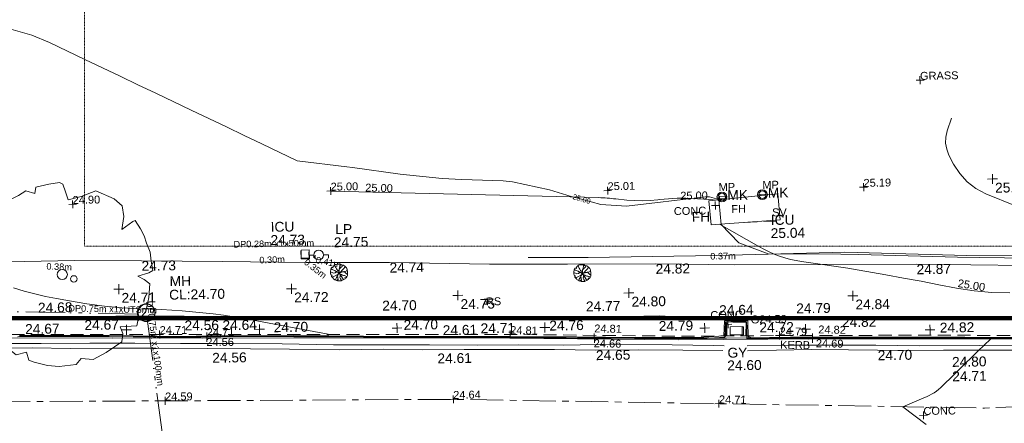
# Model space of a CAD drawing. Header units: millimetres. Extents: x -287732 to 520720, y -88450 to 287754.
# Tile 88 of 256: x -63434 to -25973, y -35004 to -19639. Entities that reach past the tile are written whole.
import ezdxf

# ---------------------------------------------------------------- set-up
doc = ezdxf.new("R2010")
doc.units = ezdxf.units.MM
for name, pattern in [('Dash 1_5mm', [3, 1.5, -1.5]), ('IMPORT-CENTER _6_', [2000, 1250, -250, 250, -250]), ('IMPORT-DASHED _2_', [750, 500, -250]), ('IMPORT-UG_EIR_QLB2 _2_', [2750, 1500, -300, 0, -300, 150, -300, 0, -200]), ('IMPORT-UG_ELEC_LV_QLB2 _2_', [2700, 1500, -300, 0, -250, 150, -300, 0, -200]), ('IMPORT-UG_ELEC_STREET LIGHTING_QLB2 _2_', [2700, 1500, -300, 0, -250, 150, -300, 0, -200])]:
    doc.linetypes.add(name, pattern=pattern)
for name, color, linetype, lineweight, true_color in [('00_TOPO_CONCRETE', 9, 'Continuous', 9, 0x808080), ('00_TOPO_FIREHYDRANT', 5, 'Continuous', 9, 0x0000ff), ('00_TOPO_FOOTPATH', 7, 'Continuous', 9, 0xa50000), ('00_TOPO_FURN_LAMP_POST', 7, 'Continuous', 9, 0x666666), ('00_TOPO_FURN_MARKER_POST', 7, 'Continuous', 9, 0x666666), ('00_TOPO_KERB_BOTTOM', 1, 'Continuous', 9, 0xff0000), ('00_TOPO_KERB_TOP', 7, 'Continuous', 9, 0xa500a5), ('00_TOPO_LEVEL_SPOT', 7, 'Continuous', 9, 0x666666), ('00_TOPO_ROAD_MARKING_YELLOW_CONTINUOUS', 40, 'Continuous', 9, 0xffbf00), ('00_TOPO_SERV_GULLY', 7, 'Continuous', 9, 0x5252a5), ('00_TOPO_SERV_IC', 5, 'Continuous', 9, 0x0000ff), ('00_TOPO_SERV_MH', 7, 'Continuous', 9, 0x666666), ('00_UAV_FORM_LINES', 7, 'Continuous', 9, 0x666666), ('01_DTM_CONTOUR_MJR', 7, 'Continuous', 9, 0x7f3f00), ('01_DTM_CONTOUR_MJR_LABELS', 7, 'Continuous', 9, 0x7f3f00), ('12333-PUM-2D-U-0001-C01 - Rev2_REVIT IMPORT_dwg', 7, 'Continuous', 9, 0x767676), ('A_RHA_Line', 7, 'Continuous', 9, 0x00a600), ('CONTOURS_INDEX', 4, 'Continuous', 9, 0x00ffff), ('CONTOURS_INDEX_LVL', 4, 'Continuous', 9, 0x00ffff), ('CONTOURS_MINOR', 7, 'Continuous', 9, 0x00a5a5), ('FIRE_HYDRANT_TXT', 5, 'Continuous', 9, 0x0000ff), ('GULLY', 7, 'Continuous', 9, 0x7fbfff), ('GULLY_LVL', 7, 'Continuous', 9, 0x7fbfff), ('KERB_BOTTOM', 7, 'Continuous', 9, 0x0000a5), ('KERB_BOTTOM_LVL', 7, 'Continuous', 9, 0x0000a5), ('KERB_BOTTOM_TXT', 7, 'Continuous', 9, 0x0000a5), ('KERB_TOP', 2, 'Continuous', 9, 0xffff00), ('KERB_TOP_LVL', 2, 'Continuous', 9, 0xffff00), ('PUM-EIRCOMM-MH', 6, 'Continuous', 9, 0xff00ff), ('PUM-EIRCOMM-NOTES', 6, 'Continuous', 9, 0xff00ff), ('PUM-EIRCOMM-QLB2', 6, 'IMPORT-UG_EIR_QLB2 _2_', 9, 0xff00ff), ('PUM-ELECTRIC-LV-QLB2', 1, 'IMPORT-UG_ELEC_LV_QLB2 _2_', 9, 0xff0000), ('PUM-ELECTRIC-MH', 1, 'Continuous', 9, 0xff0000), ('ROAD_CROWNLINE', 7, 'IMPORT-CENTER _6_', 9, 0xa500a5), ('ROAD_CROWNLINE_LVL', 7, 'Continuous', 9, 0xa500a5), ('ROADSIGN', 7, 'Continuous', 9, 0x00a5a5), ('ROADSIGN_TXT', 7, 'Continuous', 9, 0x00a5a5), ('SAPLING', 120, 'Continuous', 9, 0x00ffbf), ('SLUICEVALVE_TXT', 5, 'Continuous', 9, 0x0000ff), ('SPOT_HEIGHTS_LVL', 7, 'Continuous', 9, 0x00a500), ('TREE', 7, 'Continuous', 9, 0x00a500)]:
    doc.layers.add(name, color=color, linetype=linetype, lineweight=lineweight, true_color=true_color)
for name, color, linetype, lineweight in [('CHANGE_OF_SURFACE', 7, 'IMPORT-DASHED _2_', 9), ('CHANGE_OF_SURFACE_LVL', 7, 'Continuous', 9), ('GEN-TEXT', 7, 'Continuous', 9), ('MARKER_POSTS', 7, 'Continuous', 9), ('MARKER_POSTS_TXT', 7, 'Continuous', 9), ('Text', 7, 'Continuous', 9), ('TEXT_TXT', 7, 'Continuous', 9)]:
    doc.layers.add(name, color=color, linetype=linetype, lineweight=lineweight)
doc.styles.add('Arial_1', font='arial.ttf', dxfattribs={"height": 250})
doc.styles.add('Arial_3', font='arial.ttf', dxfattribs={"height": 300})
doc.styles.add('Swis721 Lt BT_1', font='swissl.ttf', dxfattribs={"height": 200})
doc.styles.add('Swis721 Lt BT_2', font='swissl.ttf', dxfattribs={"height": 375})

# ---------------------------------------------------------------- blocks, each defined once
blk = doc.blocks.new('12333-PUM-2D-U-0001-C01 - Rev2_REVIT IMPORT_dwg_MSL_MarkerPost_SYM-2077183-Site Location Plan Proposed')
at = {"layer": '00_TOPO_FURN_MARKER_POST', "color": 254, "true_color": 0xcccccc}
for radius in [500, 375]:
    blk.add_circle((0, 0), radius, dxfattribs=at)
blk = doc.blocks.new('12333-PUM-2D-U-0001-C01 - Rev2_REVIT IMPORT_dwg_MSL_Lamp_Post_SYM-2077199-Site Location Plan Proposed')
at = {"layer": '00_TOPO_FURN_LAMP_POST', "color": 254, "true_color": 0xcccccc, "flags": 128}
for points in [[(-500, 0), (-1000, 0), (-1000, 317)], [(500, 0), (1000, 0), (1000, -317)]]:
    blk.add_lwpolyline(points, dxfattribs=at)
at = {"layer": '00_TOPO_FURN_LAMP_POST', "color": 254, "true_color": 0xcccccc}
blk.add_circle((0, 0), 500, dxfattribs=at)
blk = doc.blocks.new('12333-PUM-2D-U-0001-C01 - Rev2_REVIT IMPORT_dwg_MM-2077200-Site Location Plan Proposed')
at = {"layer": '00_TOPO_LEVEL_SPOT', "color": 254, "true_color": 0xcccccc, "flags": 128}
for points in [[(0, -500), (0, 0), (-500, 0)], [(500, 0), (0, 0), (0, 500)]]:
    blk.add_lwpolyline(points, dxfattribs=at)
blk = doc.blocks.new('12333-PUM-2D-U-0001-C01 - Rev2_REVIT IMPORT_dwg_MGS62954_T2_Galway_ITM_3d_Rev1-2077680-Site Location Plan Proposed')
at = {"layer": '00_TOPO_CONCRETE', "color": 254, "true_color": 0xcccccc}
for p, q in [((533864287, 725529537), (533866916, 725529766)), ((533864287, 725529537), (533864363, 725528623)), ((533866916, 725529766), (533866992, 725528775)), ((533864363, 725528623), (533866992, 725528775))]:
    blk.add_line(p, q, dxfattribs=at)
at = {"layer": '00_TOPO_FOOTPATH', "color": 254, "true_color": 0xcccccc, "flags": 128}
for points in [[(533882144, 725540214), (533882068, 725536033), (533882085, 725534045), (533881970, 725532760), (533881824, 725531866), (533881548, 725530338), (533881188, 725528578), (533880815, 725527690), (533880533, 725526867), (533878781, 725526887), (533876278, 725526864), (533872144, 725526987), (533868487, 725527047), (533865228, 725527091), (533862218, 725527175), (533858871, 725527226), (533855900, 725527281), (533852097, 725527400), (533848933, 725527461), (533845763, 725527553), (533842664, 725527632), (533840115, 725527692), (533837580, 725527683)], [(533876991, 725524868), (533873914, 725524879), (533871361, 725524960), (533869269, 725525023), (533866687, 725525042), (533864160, 725525058), (533862323, 725525192), (533859398, 725525181), (533856847, 725525271), (533853403, 725525290), (533851576, 725525328), (533849413, 725525395), (533846783, 725525443), (533844249, 725525498), (533841649, 725525551), (533838727, 725525556), (533834713, 725525604)]]:
    blk.add_lwpolyline(points, dxfattribs=at)
at = {"layer": '00_TOPO_KERB_BOTTOM', "color": 254, "true_color": 0xcccccc, "flags": 128}
blk.add_lwpolyline([(533837973, 725524832), (533841392, 725524769), (533844123, 725524688), (533846377, 725524688), (533848414, 725524641), (533851058, 725524575), (533853712, 725524520), (533855520, 725524482), (533857048, 725524444), (533859160, 725524408), (533861364, 725524346), (533864011, 725524305), (533864808, 725524343), (533864842, 725524920), (533865646, 725524910), (533865645, 725524261), (533867298, 725524256), (533869763, 725524210), (533872333, 725524161), (533873931, 725524133), (533877708, 725524061)], dxfattribs=at)
at = {"layer": '00_TOPO_KERB_TOP', "color": 254, "true_color": 0xcccccc, "flags": 128}
blk.add_lwpolyline([(533837974, 725524878), (533841393, 725524815), (533844123, 725524733), (533846377, 725524733), (533848415, 725524687), (533851059, 725524621), (533853713, 725524566), (533855521, 725524528), (533857049, 725524490), (533859162, 725524453), (533861364, 725524389), (533864010, 725524351), (533864765, 725524387), (533864799, 725524966), (533865691, 725524955), (533865691, 725524306), (533867299, 725524301), (533869763, 725524255), (533872334, 725524207), (533873931, 725524178), (533877709, 725524086)], dxfattribs=at)
at = {"layer": '00_TOPO_ROAD_MARKING_YELLOW_CONTINUOUS', "color": 254, "true_color": 0xcccccc, "flags": 128}
for points in [[(533892450, 725529110), (533892000, 725528320), (533891660, 725527840), (533891160, 725527190), (533890670, 725526620), (533890190, 725526090), (533889750, 725525720), (533889000, 725525130), (533888360, 725524760), (533887570, 725524400), (533886540, 725524070), (533885630, 725523850), (533884770, 725523690), (533883500, 725523660), (533881970, 725523700), (533880700, 725523730), (533878790, 725523770), (533876770, 725523800), (533874500, 725523850), (533872220, 725523880), (533870550, 725523940), (533869160, 725523960), (533867340, 725523990), (533865650, 725524000)], [(533865660, 725523800), (533866760, 725523810), (533868100, 725523810), (533869500, 725523780), (533870610, 725523740), (533871560, 725523720), (533873120, 725523700), (533874600, 725523680), (533876310, 725523640)], [(533837010, 725524410), (533838450, 725524400), (533839910, 725524350), (533841530, 725524330), (533843150, 725524300), (533845110, 725524250), (533846760, 725524210), (533848240, 725524170), (533850130, 725524120), (533851830, 725524110), (533853290, 725524060), (533854880, 725524040), (533856620, 725524010), (533858320, 725523980), (533859890, 725523930), (533861520, 725523910), (533863200, 725523880), (533864720, 725523840)], [(533837000, 725524590), (533838790, 725524550), (533840640, 725524530), (533842360, 725524500), (533844100, 725524460), (533846110, 725524430), (533847960, 725524380), (533849920, 725524310), (533851490, 725524280), (533853560, 725524250), (533855380, 725524200), (533856970, 725524180), (533858650, 725524150), (533860600, 725524150), (533862800, 725524090), (533864370, 725524030), (533864770, 725524010)]]:
    blk.add_lwpolyline(points, dxfattribs=at)
at = {"layer": '00_TOPO_SERV_GULLY', "color": 254, "true_color": 0xcccccc}
for p, q in [((533865011, 725524432), (533865011, 725524736)), ((533865468, 725524736), (533865011, 725524736)), ((533865468, 725524432), (533865468, 725524736)), ((533865011, 725524432), (533865468, 725524432))]:
    blk.add_line(p, q, dxfattribs=at)
at = {"layer": '00_TOPO_SERV_IC', "color": 254, "true_color": 0xcccccc}
for p, q in [((533848742, 725527632), (533848742, 725527937)), ((533848742, 725527937), (533849047, 725527937)), ((533849047, 725527937), (533849047, 725527632)), ((533848742, 725527632), (533849047, 725527632))]:
    blk.add_line(p, q, dxfattribs=at)
at = {"layer": '00_TOPO_SERV_MH', "color": 254, "true_color": 0xcccccc}
blk.add_ellipse((533842821, 725525660), major_axis=(-280, 157), ratio=0.999788, dxfattribs=at)
at = {"layer": '00_UAV_FORM_LINES', "color": 254, "true_color": 0xcccccc, "flags": 128}
blk.add_lwpolyline([(533881342, 725536432), (533881209, 725533869), (533880982, 725531808), (533880824, 725530645), (533880704, 725530140), (533880358, 725529112), (533880254, 725528794), (533880091, 725528507), (533879881, 725528353), (533879481, 725528310), (533879165, 725528240), (533879023, 725528117), (533878957, 725527975), (533878898, 725527762), (533878802, 725527506), (533878660, 725527327), (533878378, 725527221), (533877930, 725527232), (533874072, 725527288), (533869429, 725527501), (533864557, 725527459), (533859659, 725527468), (533857375, 725527502)], dxfattribs=at)
at = {"layer": '01_DTM_CONTOUR_MJR', "color": 254, "true_color": 0xcccccc, "flags": 128}
blk.add_lwpolyline([(533877417, 725527115), (533874528, 725527201), (533873714, 725527235), (533869952, 725527402), (533869268, 725527422), (533866510, 725527480), (533865399, 725527921), (533864740, 725528630), (533864682, 725529442), (533864670, 725529580), (533864314, 725529697), (533864165, 725529696), (533861148, 725529396), (533860172, 725529473), (533859449, 725529686), (533859051, 725529803), (533858229, 725530066), (533856830, 725530396), (533856483, 725530433), (533854904, 725530515), (533854154, 725530574), (533852569, 725530759), (533850759, 725531043), (533850535, 725531080), (533848650, 725531340), (533847317, 725532007), (533846650, 725532340), (533845983, 725532673), (533844650, 725533340), (533843317, 725534007), (533842650, 725534340), (533841983, 725534673), (533840650, 725535340), (533839317, 725536007), (533838650, 725536296), (533837850, 725536540)], dxfattribs=at)
at = {"xscale": 0.375, "yscale": 0.375, "zscale": 0.375}
for name, p in [('12333-PUM-2D-U-0001-C01 - Rev2_REVIT IMPORT_dwg_MM-2077200-Site Location Plan Proposed', (533875090, 725530184)), ('12333-PUM-2D-U-0001-C01 - Rev2_REVIT IMPORT_dwg_MSL_MarkerPost_SYM-2077183-Site Location Plan Proposed', (533864788, 725529678)), ('12333-PUM-2D-U-0001-C01 - Rev2_REVIT IMPORT_dwg_MSL_MarkerPost_SYM-2077183-Site Location Plan Proposed', (533866330, 725529740)), ('12333-PUM-2D-U-0001-C01 - Rev2_REVIT IMPORT_dwg_MSL_Lamp_Post_SYM-2077199-Site Location Plan Proposed', (533849408, 725527736)), ('12333-PUM-2D-U-0001-C01 - Rev2_REVIT IMPORT_dwg_MM-2077200-Site Location Plan Proposed', (533841786, 725526570)), ('12333-PUM-2D-U-0001-C01 - Rev2_REVIT IMPORT_dwg_MM-2077200-Site Location Plan Proposed', (533848353, 725526471)), ('12333-PUM-2D-U-0001-C01 - Rev2_REVIT IMPORT_dwg_MM-2077200-Site Location Plan Proposed', (533854678, 725526108)), ('12333-PUM-2D-U-0001-C01 - Rev2_REVIT IMPORT_dwg_MM-2077200-Site Location Plan Proposed', (533861182, 725526088)), ('12333-PUM-2D-U-0001-C01 - Rev2_REVIT IMPORT_dwg_MM-2077200-Site Location Plan Proposed', (533869700, 725525831)), ('12333-PUM-2D-U-0001-C01 - Rev2_REVIT IMPORT_dwg_MM-2077200-Site Location Plan Proposed', (533842050, 725525018)), ('12333-PUM-2D-U-0001-C01 - Rev2_REVIT IMPORT_dwg_MM-2077200-Site Location Plan Proposed', (533847108, 725524950)), ('12333-PUM-2D-U-0001-C01 - Rev2_REVIT IMPORT_dwg_MM-2077200-Site Location Plan Proposed', (533852343, 725524906)), ('12333-PUM-2D-U-0001-C01 - Rev2_REVIT IMPORT_dwg_MM-2077200-Site Location Plan Proposed', (533857962, 725524830)), ('12333-PUM-2D-U-0001-C01 - Rev2_REVIT IMPORT_dwg_MM-2077200-Site Location Plan Proposed', (533864046, 725524703)), ('12333-PUM-2D-U-0001-C01 - Rev2_REVIT IMPORT_dwg_MM-2077200-Site Location Plan Proposed', (533867881, 725524590)), ('12333-PUM-2D-U-0001-C01 - Rev2_REVIT IMPORT_dwg_MM-2077200-Site Location Plan Proposed', (533872616, 725524484))]:
    blk.add_blockref(name, p, dxfattribs=at)
at = {"layer": '00_TOPO_FIREHYDRANT', "color": 251, "true_color": 0x666666, "insert": (533863626, 725529129), "char_height": 375, "width": 797.81, "attachment_point": 1, "line_spacing_factor": 1.005062, "style": 'Swis721 Lt BT_2'}
blk.add_mtext('FH', dxfattribs=at)
at = {"layer": '00_TOPO_FOOTPATH', "color": 251, "true_color": 0x666666, "char_height": 375, "width": 1495.9, "attachment_point": 1, "line_spacing_factor": 1.005062, "style": 'Swis721 Lt BT_2'}
for s, insert in [('24.73', (533842664, 725527628)), ('24.74', (533852097, 725527395)), ('24.82', (533862218, 725527171)), ('24.87', (533872144, 725526982)), ('24.68', (533838697, 725526105)), ('24.70', (533851795, 725525954)), ('24.77', (533859541, 725525789)), ('24.82', (533869269, 725525018))]:
    blk.add_mtext(s, dxfattribs=dict(at, insert=insert))
at = {"layer": '00_TOPO_FURN_LAMP_POST', "char_height": 375, "attachment_point": 1, "line_spacing_factor": 1.005062, "style": 'Swis721 Lt BT_2'}
for s, insert, width in [('LP', (533850059, 725528895), 707.59), ('24.75', (533849997, 725528398), 1495.9)]:
    blk.add_mtext(s, dxfattribs=dict(at, insert=insert, width=width))
at = {"layer": '00_TOPO_FURN_MARKER_POST', "char_height": 375, "width": 907.04, "attachment_point": 1, "line_spacing_factor": 1.005062, "style": 'Swis721 Lt BT_2'}
for insert in [(533864995, 725529932), (533866537, 725529993)]:
    blk.add_mtext('MK', dxfattribs=dict(at, insert=insert))
at = {"layer": '00_TOPO_KERB_BOTTOM', "color": 251, "true_color": 0x666666, "char_height": 375, "width": 1495.9, "attachment_point": 1, "line_spacing_factor": 1.005062, "style": 'Swis721 Lt BT_2'}
for s, insert in [('24.56', (533844259, 725525330)), ('24.64', (533864606, 725525558)), ('24.61', (533854078, 725524979)), ('24.71', (533873431, 725522885))]:
    blk.add_mtext(s, dxfattribs=dict(at, insert=insert))
at = {"layer": '00_TOPO_KERB_TOP', "color": 251, "true_color": 0x666666, "char_height": 375, "width": 1495.9, "attachment_point": 1, "line_spacing_factor": 1.005062, "style": 'Swis721 Lt BT_2'}
for s, insert in [('24.64', (533845703, 725525314)), ('24.71', (533855521, 725525026)), ('24.72', (533866127, 725524873)), ('24.80', (533873432, 725523434))]:
    blk.add_mtext(s, dxfattribs=dict(at, insert=insert))
at = {"layer": '00_TOPO_LEVEL_SPOT', "char_height": 375, "width": 1495.9, "attachment_point": 1, "line_spacing_factor": 1.005062, "style": 'Swis721 Lt BT_2'}
for s, insert in [('25.13', (533875185, 725530036)), ('24.71', (533841881, 725526423)), ('24.72', (533848448, 725526324)), ('24.75', (533854773, 725525960)), ('24.80', (533861278, 725525940)), ('24.84', (533869795, 725525683)), ('24.67', (533838194, 725525300)), ('24.67', (533840453, 725525413)), ('24.79', (533867540, 725525573)), ('24.70', (533847650, 725525203)), ('24.70', (533852593, 725525207)), ('24.76', (533858137, 725525083)), ('24.79', (533862299, 725524997)), ('24.82', (533872989, 725524747))]:
    blk.add_mtext(s, dxfattribs=dict(at, insert=insert))
at = {"layer": '00_TOPO_ROAD_MARKING_YELLOW_CONTINUOUS', "color": 251, "true_color": 0x666666, "char_height": 375, "width": 1495.9, "attachment_point": 1, "line_spacing_factor": 1.005062, "style": 'Swis721 Lt BT_2'}
for s, insert in [('24.56', (533845292, 725524081)), ('24.61', (533853858, 725523908)), ('24.65', (533859890, 725523925)), ('24.70', (533870610, 725523735))]:
    blk.add_mtext(s, dxfattribs=dict(at, insert=insert))
at = {"layer": '00_TOPO_SERV_GULLY', "color": 251, "true_color": 0x666666, "char_height": 375, "attachment_point": 1, "line_spacing_factor": 1.005062, "style": 'Swis721 Lt BT_2'}
for s, insert, width in [('GY', (533864896, 725523932), 821.56), ('24.60', (533864878, 725523449), 1495.9)]:
    blk.add_mtext(s, dxfattribs=dict(at, insert=insert, width=width))
at = {"layer": '00_TOPO_SERV_IC', "color": 251, "true_color": 0x666666, "char_height": 375, "attachment_point": 1, "line_spacing_factor": 1.005062, "style": 'Swis721 Lt BT_2'}
for s, insert, width in [('ICU', (533847601, 725529026), 1021.01), ('ICU', (533866632, 725528955), 1021.01), ('24.73', (533847587, 725528525), 1495.9), ('25.04', (533866619, 725528454), 1495.9)]:
    blk.add_mtext(s, dxfattribs=dict(at, insert=insert, width=width))
at = {"layer": '00_TOPO_SERV_MH', "char_height": 375, "attachment_point": 1, "line_spacing_factor": 1.005062, "style": 'Swis721 Lt BT_2'}
for s, insert, width in [('MH', (533843722, 725527026), 949.78), ('CL:24.70', (533843695, 725526512), 2440.93)]:
    blk.add_mtext(s, dxfattribs=dict(at, insert=insert, width=width))
at = {"layer": '01_DTM_CONTOUR_MJR_LABELS', "color": 251, "true_color": 0x666666, "insert": (533859482, 725529792), "char_height": 200, "width": 797.8, "attachment_point": 2, "rotation": 342.8387, "line_spacing_factor": 1.005062, "style": 'Swis721 Lt BT_1'}
blk.add_mtext('25.00', dxfattribs=at)
blk = doc.blocks.new('12333-PUM-2D-U-0001-C01 - Rev2_REVIT IMPORT_dwg_CIRCL-2077787-Site Location Plan Proposed')
at = {"layer": 'ROADSIGN', "color": 254, "true_color": 0xaae1e1, "flags": 128}
blk.add_lwpolyline([(475, -154), (500, 0), (475, 154), (404, 293), (293, 404), (154, 475), (0, 500), (-154, 475), (-293, 404), (-404, 293), (-475, 154), (-500, 0), (-475, -154), (-404, -293), (-293, -404), (-154, -475), (0, -500), (154, -475), (293, -404), (404, -293)], close=True, dxfattribs=at)
blk = doc.blocks.new('12333-PUM-2D-U-0001-C01 - Rev2_REVIT IMPORT_dwg_SAPLING-2077789-Site Location Plan Proposed')
at = {"layer": 'SAPLING', "color": 254, "true_color": 0xeaeaea, "flags": 128}
blk.add_lwpolyline([(-224, 233), (-205, 245), (-187, 266), (-161, 288), (-141, 304), (-126, 305), (-98, 315), (-57, 319), (-20, 318), (6, 319), (42, 315), (83, 313), (82, 297), (82, 276), (101, 288), (116, 295), (174, 283), (242, 230), (278, 193), (290, 174), (304, 144), (310, 119), (318, 96), (308, 85), (285, 71), (314, 66), (319, 51), (320, 34), (321, -19), (321, -44), (322, -58), (318, -87), (317, -88), (315, -116), (305, -145), (293, -164), (270, -199), (257, -205), (243, -206), (226, -198), (219, -196), (224, -237), (178, -270), (130, -296), (93, -307), (71, -313), (19, -319), (-18, -318), (-32, -316), (-49, -307), (-60, -296), (-61, -287), (-54, -269), (-62, -259), (-66, -259), (-71, -273), (-84, -295), (-95, -300), (-161, -268), (-214, -235), (-227, -214), (-256, -185), (-273, -169), (-281, -158), (-286, -141), (-285, -125), (-277, -110), (-266, -95), (-296, -94), (-309, -68), (-317, -55), (-325, -36), (-325, 12), (-322, 19), (-323, 24), (-325, 45), (-320, 73), (-315, 104), (-309, 132), (-295, 172), (-280, 191), (-269, 200), (-267, 201), (-257, 200), (-232, 187), (-228, 185), (-224, 190), (-226, 205)], close=True, dxfattribs=at)
for points in [[(-324, 31), (-309, 22), (-261, 7), (-206, -19), (-150, -8), (-102, 21), (-73, 29), (-35, 8), (-17, 5), (13, 1), (37, 5), (73, 23)], [(93, -307), (57, -237), (34, -187), (35, -146), (43, -115), (41, -75), (33, -48), (18, -30), (-6, -6), (-29, 5), (-61, 27), (-94, 41), (-128, 58), (-164, 77), (-228, 106), (-260, 124), (-302, 152)], [(-166, 284), (-141, 239), (-116, 194), (-94, 150), (-73, 104), (-34, 76), (-8, 68), (0, 54), (-1, 32), (-6, 5), (-10, -21), (-26, -46), (-46, -79), (-64, -125), (-67, -149), (-53, -170), (-50, -208), (-39, -250), (-40, -281), (-47, -299), (-49, -307)], [(-141, 64), (-110, 49), (-101, 44), (-87, 37), (-62, 29), (-46, 19), (-36, 10), (-22, 6), (-1, 4), (-3, -1), (-3, -9), (-19, 1), (-29, 5), (-44, 14), (-64, 26), (-74, 31), (-78, 29), (-97, 23), (-116, 15), (-124, 6), (-137, 0), (-152, -9), (-156, -9)], [(-145, 67), (-125, 56), (-92, 40), (-55, 25), (-29, 8)], [(-141, -278), (-119, -231), (-99, -191), (-77, -151), (-54, -108), (-30, -56), (-16, -32), (-3, -10), (-5, 32), (-2, 70), (4, 113), (16, 154), (31, 203), (43, 259), (53, 291), (57, 315)], [(-75, 109), (-57, 95), (-38, 82), (-16, 72), (-3, 63), (-1, 43), (-2, 29), (1, 17), (-3, 3), (3, -8), (14, -23), (23, -42), (33, -54), (45, -78), (54, -95), (67, -114), (89, -147)], [(-65, -125), (-58, -111), (-50, -101), (-44, -90), (-36, -73), (-29, -56), (-17, -38), (-6, -22), (-2, -12), (1, 0)], [(9, 131), (5, 117), (8, 105), (3, 84), (1, 71), (-1, 54), (-3, 38), (5, 26), (5, 14), (6, 6), (8, 1)], [(311, 66), (223, 37), (175, 28), (119, 21), (87, 15), (30, 6), (0, 0), (11, -30), (36, -58), (58, -71), (94, -79), (133, -97), (167, -110), (201, -119), (232, -127), (261, -136), (302, -150)], [(32, -147), (40, -130), (43, -115), (40, -101), (43, -82), (38, -68), (27, -46), (12, -30), (8, -17), (0, -8), (1, 1), (0, 12), (1, 24)], [(141, 291), (122, 230), (88, 200), (45, 165), (9, 128), (6, 108), (1, 69), (4, 19), (9, -1), (27, -1), (63, 17), (86, 42), (110, 77), (150, 118), (180, 152), (219, 199), (245, 226)], [(5, -3), (28, 1), (56, 6), (80, 12), (108, 23), (130, 23)], [(6, -1), (29, 1), (45, 5), (52, 8), (63, 11), (84, 13), (106, 18), (129, 23), (147, 27), (164, 26), (189, 31), (196, 32)], [(319, -80), (278, -48), (237, -5), (206, 27), (200, 32)], [(-259, -182), (-236, -158), (-200, -145), (-150, -124), (-53, -79), (-25, -43), (-3, -16)], [(-82, -91), (-63, -85), (-52, -80), (-43, -67), (-34, -57), (-26, -45), (-15, -30), (-8, -23), (-8, -11), (-6, -3)], [(-81, -91), (-66, -84), (-55, -82), (-47, -73), (-34, -56), (-18, -29), (-4, -16)], [(-64, -121), (-51, -97), (-40, -75), (-29, -49), (-16, -29), (-4, -16)], [(104, -84), (86, -77), (66, -73), (50, -66), (36, -58), (29, -45), (23, -36), (18, -27), (11, -15), (1, -5)], [(169, -277), (133, -215), (93, -154), (54, -99), (30, -51), (5, -18)], [(87, -77), (69, -73), (50, -69), (36, -55)], [(84, -143), (70, -119), (59, -104), (44, -80), (38, -69)]]:
    blk.add_lwpolyline(points, dxfattribs=at)
blk = doc.blocks.new('12333-PUM-2D-U-0001-C01 - Rev2_REVIT IMPORT_dwg_SPOT-2077713-Site Location Plan Proposed')
at = {"layer": 'Text', "color": 253, "true_color": 0xaaaaaa}
for p, q in [((-500, 0), (500, 0)), ((0, 500), (0, -500))]:
    blk.add_line(p, q, dxfattribs=at)
blk = doc.blocks.new('12333-PUM-2D-U-0001-C01 - Rev2_REVIT IMPORT_dwg_TREE_1-V235-Site Location Plan Proposed')
at = {"layer": 'TREE', "color": 9, "true_color": 0xaae1aa, "flags": 128}
blk.add_lwpolyline([(-230.614, 433.535), (-189.325, 457.704), (-140.987, 443.605), (-135.952, 477.845), (-64.451, 491.944), (-6.042, 500), (11.078, 490.937), (25.176, 449.648), (38.268, 405.337), (110.775, 421.45), (190.332, 451.662), (289.023, 406.344), (331.319, 368.077), (339.376, 308.661), (327.291, 238.167), (388.721, 281.47), (400.806, 286.506), (430.01, 240.181), (449.144, 202.92), (461.229, 162.638), (479.355, 113.293), (484.391, 64.955), (492.447, 13.595), (471.299, 1.511), (409.869, -15.609), (445.116, -35.75), (475.327, -59.919), (468.278, -133.434), (451.158, -208.963), (406.848, -258.308), (399.799, -285.498), (310.171, -289.527), (323.263, -326.788), (317.221, -371.098), (230.614, -428.499), (160.121, -465.76), (94.663, -457.704), (66.465, -489.93), (-26.183, -500), (-89.627, -492.951), (-161.128, -473.817), (-190.332, -462.739), (-201.41, -419.436), (-257.805, -431.521), (-283.988, -412.387), (-302.115, -380.161), (-341.39, -379.154), (-334.34, -351.964), (-313.192, -310.675), (-309.164, -272.407), (-372.608, -321.752), (-404.834, -293.555), (-426.989, -242.195), (-438.066, -201.913), (-469.285, -141.49), (-472.306, -97.18), (-485.398, -69.99), (-440.081, -26.687), (-424.975, -2.518), (-466.264, 28.701), (-492.447, 37.764), (-482.377, 93.152), (-472.306, 165.66), (-463.243, 201.913), (-416.918, 201.913), (-403.827, 220.04), (-353.474, 211.984), (-319.235, 235.146), (-289.023, 273.414), (-320.242, 304.632), (-365.559, 314.703), (-339.376, 361.027), (-277.946, 411.38)], close=True, dxfattribs=at)
blk = doc.blocks.new('12333-PUM-2D-U-0001-C01 - Rev2_REVIT IMPORT_dwg_SPOT-2077769-Site Location Plan Proposed')
at = {"layer": 'CHANGE_OF_SURFACE_LVL', "color": 253, "true_color": 0xaaaaaa}
for p, q in [((-500, 0), (500, 0)), ((0, 500), (0, -500))]:
    blk.add_line(p, q, dxfattribs=at)
blk = doc.blocks.new('12333-PUM-2D-U-0001-C01 - Rev2_REVIT IMPORT_dwg_SPOT-V272-Site Location Plan Proposed')
at = {"layer": 'KERB_BOTTOM_LVL', "color": 9, "true_color": 0xaaaae1}
for p, q in [((-500, 0), (500, 0)), ((0, 500), (0, -500))]:
    blk.add_line(p, q, dxfattribs=at)
blk = doc.blocks.new('12333-PUM-2D-U-0001-C01 - Rev2_REVIT IMPORT_dwg_SPOT-2077810-Site Location Plan Proposed')
at = {"layer": 'KERB_TOP_LVL', "color": 51, "true_color": 0xffffaa}
for p, q in [((-500, 0), (500, 0)), ((0, 500), (0, -500))]:
    blk.add_line(p, q, dxfattribs=at)
blk = doc.blocks.new('12333-PUM-2D-U-0001-C01 - Rev2_REVIT IMPORT_dwg_SPOT-2077774-Site Location Plan Proposed')
at = {"layer": 'ROAD_CROWNLINE_LVL', "color": 254, "true_color": 0xe1aae1}
for p, q in [((-500, 0), (500, 0)), ((0, 500), (0, -500))]:
    blk.add_line(p, q, dxfattribs=at)
blk = doc.blocks.new('12333-PUM-2D-U-0001-C01 - Rev2_REVIT IMPORT_dwg_SPOT-2077775-Site Location Plan Proposed')
at = {"layer": 'SPOT_HEIGHTS_LVL', "color": 9, "true_color": 0xaae1aa}
for p, q in [((-500, 0), (500, 0)), ((0, 500), (0, -500))]:
    blk.add_line(p, q, dxfattribs=at)
blk = doc.blocks.new('12333-PUM-2D-U-0001-C01 - Rev2_REVIT IMPORT_dwg-1620468-Site Location Plan Proposed')
at = {"layer": 'CHANGE_OF_SURFACE', "color": 253, "true_color": 0xaaaaaa, "flags": 128}
for points in [[(224535, -87159), (225857, -87129), (225856, -87083)], [(169589, -90423), (170202, -90442), (170224, -90442), (170864, -90462), (176696, -90555), (180649, -90669), (184538, -90691), (187770, -90772), (190738, -90838), (193750, -90895), (196831, -90938), (200436, -91009), (204021, -91061), (215562, -91265), (221962, -91447), (223762, -91467), (223799, -91467), (224521, -91475), (224558, -91475), (227060, -91503), (232463, -91593), (236558, -91680), (238060, -91708)], [(223762, -91467), (223772, -90906), (224567, -90922), (224558, -91475)], [(223799, -91467), (223809, -90944), (224529, -90958), (224521, -91475)]]:
    blk.add_lwpolyline(points, dxfattribs=at)
at = {"layer": 'CONTOURS_INDEX', "color": 131, "true_color": 0xaaffff, "flags": 128}
for points in [[(223548, -86288), (222661, -86215), (222331, -86197), (222002, -86192), (221672, -86205), (221343, -86231), (221274, -86239), (220979, -86260), (220685, -86268), (220390, -86256), (220095, -86231), (219668, -86179), (219587, -86170), (219506, -86160), (219425, -86151), (219344, -86142), (219263, -86134), (219181, -86127), (219100, -86122), (219019, -86118), (208828, -85691)], [(234593, -90013), (233915, -89995), (233242, -89918), (232571, -89802), (231901, -89658), (231231, -89518), (230560, -89382), (229889, -89250), (228882, -89055), (228448, -88973), (228013, -88895), (227578, -88823), (227141, -88755), (226697, -88688), (226484, -88648), (226274, -88600), (226067, -88537), (225862, -88465), (225662, -88382), (225465, -88292), (225272, -88192), (225083, -88087), (223603, -87213)]]:
    blk.add_lwpolyline(points, dxfattribs=at)
at = {"layer": 'CONTOURS_MINOR', "color": 254, "true_color": 0xaae1e1, "flags": 128}
for points in [[(235994, -87186), (233754, -86233), (233378, -86022), (233043, -85767), (232771, -85446), (232540, -85082), (232370, -84736), (232291, -84507), (232250, -84276), (232267, -84042), (232322, -83806), (232498, -83331)], [(231331, -94973), (230448, -94281), (231257, -93955), (231357, -93912), (231455, -93867), (231551, -93817), (231646, -93764), (231737, -93706), (231825, -93643), (231908, -93575), (231989, -93503), (232367, -93138), (232609, -92907), (232851, -92676), (233095, -92446), (233339, -92217), (233828, -91761), (232629, -91733), (232612, -91732), (232594, -91732), (232577, -91731), (232560, -91730), (232458, -91726), (229687, -91669), (229249, -91660), (228810, -91651), (228372, -91642), (227934, -91634), (227058, -91617), (225812, -91590), (225636, -91586), (225460, -91581), (225285, -91577), (225109, -91571), (224758, -91561), (224564, -91478), (224556, -91448), (224546, -90943), (224533, -90922), (223790, -90927), (223760, -91447), (223758, -91471), (223678, -91541), (223471, -91545), (223367, -91546), (223263, -91547), (223160, -91547), (223056, -91547), (221958, -91540), (220891, -91514), (220358, -91500), (219824, -91487), (219291, -91473), (218758, -91459), (215558, -91372), (214248, -91341), (213593, -91325), (212938, -91310), (212283, -91296), (211629, -91282), (208638, -91221), (208636, -91189), (208638, -91141), (205447, -90489), (205059, -90415), (204669, -90346), (204278, -90287), (203886, -90234), (203493, -90190), (203099, -90150), (202705, -90119), (202310, -90092), (201484, -90045), (200813, -89991), (200145, -89920), (199480, -89819), (198817, -89700), (198322, -89600), (197911, -89509), (197502, -89408), (197098, -89293), (196696, -89167)]]:
    blk.add_lwpolyline(points, dxfattribs=at)
at = {"layer": 'GEN-TEXT', "color": 253, "true_color": 0xaaaaaa}
for p, q in [((208135, -88209), (208206, -88138)), ((208206, -88209), (208135, -88138))]:
    blk.add_line(p, q, dxfattribs=at)
at = {"layer": 'GULLY', "color": 254, "true_color": 0xd4e9ff, "flags": 128}
blk.add_lwpolyline([(224388, -91127), (224441, -91127), (224438, -91437), (223946, -91432)], dxfattribs=at)
at = {"layer": 'KERB_BOTTOM', "color": 9, "true_color": 0xaaaae1, "flags": 128}
blk.add_lwpolyline([(164120, -90447), (167092, -90482), (168497, -90526), (170861, -90599), (176693, -90692), (180646, -90806), (184536, -90827), (187767, -90909), (190735, -90974), (193747, -91031), (196829, -91074), (200434, -91146), (204019, -91198), (215559, -91402), (221959, -91583), (227058, -91640), (232460, -91730), (236555, -91817), (238026, -91855)], dxfattribs=at)
at = {"layer": 'KERB_TOP', "color": 51, "true_color": 0xffffaa, "flags": 128}
blk.add_lwpolyline([(196830, -91018), (200435, -91089), (204019, -91141), (215561, -91345), (221960, -91526), (223568, -91544), (223792, -91547), (224633, -91556), (224876, -91559), (227059, -91583), (232461, -91673), (236556, -91760), (238028, -91798), (238026, -91855)], dxfattribs=at)
at = {"layer": 'MARKER_POSTS', "color": 253, "true_color": 0xaaaaaa, "flags": 128}
blk.add_lwpolyline([(223613, -86242), (223868, -86251), (223871, -86156), (223617, -86147)], close=True, dxfattribs=at)
blk.add_lwpolyline([(225395, -86127), (225394, -86101), (225158, -86104), (225159, -86148)], dxfattribs=at)
at = {"layer": 'PUM-EIRCOMM-MH', "color": 211, "true_color": 0xffaaff}
blk.add_circle((201733, -90197), 339, dxfattribs=at)
at = {"layer": 'PUM-EIRCOMM-QLB2', "color": 211, "true_color": 0xffaaff, "flags": 128}
for points in [[(201398, -90242), (194300, -89978), (176492, -89664), (164630, -89559), (152400, -89441), (137995, -89062), (117127, -88726), (106155, -88784), (103180, -93333), (102151, -96110), (100560, -98494), (99441, -100108), (97793, -102068)], [(201773, -90534), (202486, -96720), (202963, -98025), (205444, -102016)]]:
    blk.add_lwpolyline(points, dxfattribs=at)
at = {"layer": 'PUM-ELECTRIC-MH', "color": 21, "true_color": 0xffaaaa}
blk.add_line((207974, -87949), (207974, -88250), dxfattribs=at)
at = {"layer": 'PUM-ELECTRIC-MH', "color": 21, "true_color": 0xffaaaa, "flags": 128}
blk.add_lwpolyline([(207974, -88250), (207658, -88244), (207658, -87943)], dxfattribs=at)
at = {"layer": 'ROAD_CROWNLINE', "color": 254, "true_color": 0xe1aae1, "flags": 128}
blk.add_lwpolyline([(249006, -92725), (244453, -94206), (233556, -94383), (213354, -93698), (191428, -93433), (168463, -92924), (161119, -92830), (147820, -92659), (134837, -92304), (124391, -92018), (104167, -91620), (79168, -91355), (65619, -91289), (52756, -91112), (39914, -90847), (23027, -90603), (4970, -90095), (-7099, -89786), (-12602, -89763), (-16470, -88901), (-19410, -87266), (-21200, -85365), (-21240, -85278)], dxfattribs=at)
at = {"layer": 'TREE', "color": 9, "true_color": 0xaae1aa}
for centre, radius in [((198564, -88688), 192), ((198997, -88865), 125)]:
    blk.add_circle(centre, radius, dxfattribs=at)
for name, p in [('12333-PUM-2D-U-0001-C01 - Rev2_REVIT IMPORT_dwg_MGS62954_T2_Galway_ITM_3d_Rev1-2077680-Site Location Plan Proposed', (-533641080, -725615854)), ('12333-PUM-2D-U-0001-C01 - Rev2_REVIT IMPORT_dwg_SAPLING-2077789-Site Location Plan Proposed', (209092, -88799)), ('12333-PUM-2D-U-0001-C01 - Rev2_REVIT IMPORT_dwg_SAPLING-2077789-Site Location Plan Proposed', (218348, -88984))]:
    blk.add_blockref(name, p)
for name, p, xscale, yscale, zscale in [('12333-PUM-2D-U-0001-C01 - Rev2_REVIT IMPORT_dwg_SPOT-2077713-Site Location Plan Proposed', (231323, -81864), 0.3, 0.3, 0.3), ('12333-PUM-2D-U-0001-C01 - Rev2_REVIT IMPORT_dwg_TREE_1-V235-Site Location Plan Proposed', (198564, -88688), 7, 7, 7), ('12333-PUM-2D-U-0001-C01 - Rev2_REVIT IMPORT_dwg_SPOT-2077775-Site Location Plan Proposed', (208830, -85690), 0.3, 0.3, 0.3), ('12333-PUM-2D-U-0001-C01 - Rev2_REVIT IMPORT_dwg_SPOT-2077775-Site Location Plan Proposed', (219364, -85857), 0.3, 0.3, 0.3), ('12333-PUM-2D-U-0001-C01 - Rev2_REVIT IMPORT_dwg_SPOT-2077775-Site Location Plan Proposed', (229104, -85899), 0.3, 0.3, 0.3), ('12333-PUM-2D-U-0001-C01 - Rev2_REVIT IMPORT_dwg_SPOT-2077775-Site Location Plan Proposed', (199007, -86024), 0.3, 0.3, 0.3), ('12333-PUM-2D-U-0001-C01 - Rev2_REVIT IMPORT_dwg_SPOT-2077713-Site Location Plan Proposed', (223454, -86493), 0.3, 0.3, 0.3), ('12333-PUM-2D-U-0001-C01 - Rev2_REVIT IMPORT_dwg_CIRCL-2077787-Site Location Plan Proposed', (214650, -90052), 0.1, 0.1, 0.1), ('12333-PUM-2D-U-0001-C01 - Rev2_REVIT IMPORT_dwg_SPOT-2077769-Site Location Plan Proposed', (202229, -91035), 0.3, 0.3, 0.3), ('12333-PUM-2D-U-0001-C01 - Rev2_REVIT IMPORT_dwg_SPOT-2077810-Site Location Plan Proposed', (204019, -91141), 0.3, 0.3, 0.3), ('12333-PUM-2D-U-0001-C01 - Rev2_REVIT IMPORT_dwg_SPOT-2077713-Site Location Plan Proposed', (223856, -91025), 0.3, 0.3, 0.3), ('12333-PUM-2D-U-0001-C01 - Rev2_REVIT IMPORT_dwg_SPOT-V272-Site Location Plan Proposed', (204019, -91198), 0.3, 0.3, 0.3), ('12333-PUM-2D-U-0001-C01 - Rev2_REVIT IMPORT_dwg_SPOT-2077769-Site Location Plan Proposed', (215562, -91265), 0.3, 0.3, 0.3), ('12333-PUM-2D-U-0001-C01 - Rev2_REVIT IMPORT_dwg_SPOT-V272-Site Location Plan Proposed', (218759, -91493), 0.3, 0.3, 0.3), ('12333-PUM-2D-U-0001-C01 - Rev2_REVIT IMPORT_dwg_SPOT-2077810-Site Location Plan Proposed', (218761, -91436), 0.3, 0.3, 0.3), ('12333-PUM-2D-U-0001-C01 - Rev2_REVIT IMPORT_dwg_SPOT-2077769-Site Location Plan Proposed', (225809, -91489), 0.3, 0.3, 0.3), ('12333-PUM-2D-U-0001-C01 - Rev2_REVIT IMPORT_dwg_SPOT-V272-Site Location Plan Proposed', (227058, -91640), 0.3, 0.3, 0.3), ('12333-PUM-2D-U-0001-C01 - Rev2_REVIT IMPORT_dwg_SPOT-2077810-Site Location Plan Proposed', (227059, -91583), 0.3, 0.3, 0.3), ('12333-PUM-2D-U-0001-C01 - Rev2_REVIT IMPORT_dwg_SPOT-2077774-Site Location Plan Proposed', (202391, -93565), 0.3, 0.3, 0.3), ('12333-PUM-2D-U-0001-C01 - Rev2_REVIT IMPORT_dwg_SPOT-2077774-Site Location Plan Proposed', (213354, -93698), 0.3, 0.3, 0.3), ('12333-PUM-2D-U-0001-C01 - Rev2_REVIT IMPORT_dwg_SPOT-2077774-Site Location Plan Proposed', (223455, -94040), 0.3, 0.3, 0.3), ('12333-PUM-2D-U-0001-C01 - Rev2_REVIT IMPORT_dwg_SPOT-2077713-Site Location Plan Proposed', (231231, -94621), 0.3, 0.3, 0.3)]:
    blk.add_blockref(name, p, dxfattribs=dict(xscale=xscale, yscale=yscale, zscale=zscale))
at = {"layer": 'CHANGE_OF_SURFACE_LVL', "char_height": 300, "width": 1256.11, "attachment_point": 1, "line_spacing_factor": 0.941778, "style": 'Arial_3'}
for s, insert, rotation in [('24.71', (202232, -90720), 359.3069), ('24.81', (215573, -90951), 358.0575), ('24.79', (225819, -91174), 358.0575)]:
    blk.add_mtext(s, dxfattribs=dict(at, insert=insert, rotation=rotation))
at = {"layer": 'CONTOURS_INDEX_LVL', "char_height": 300, "width": 1256.11, "attachment_point": 1, "line_spacing_factor": 0.941778, "style": 'Arial_3'}
for insert, rotation in [((210154, -85431), 357.601), ((222124, -85950), 359.8222), ((232654, -89458), 349.8655)]:
    blk.add_mtext('25.00', dxfattribs=dict(at, insert=insert, rotation=rotation))
at = {"layer": 'FIRE_HYDRANT_TXT', "insert": (224057, -86489), "char_height": 300, "width": 664.78, "attachment_point": 1, "line_spacing_factor": 0.941778, "style": 'Arial_3'}
blk.add_mtext('FH', dxfattribs=at)
at = {"layer": 'GULLY_LVL', "insert": (224723, -90709), "char_height": 300, "width": 1645.43, "attachment_point": 1, "line_spacing_factor": 0.941778, "style": 'Arial_3'}
blk.add_mtext('G24.59', dxfattribs=at)
at = {"layer": 'KERB_BOTTOM_LVL', "char_height": 300, "width": 1256.11, "attachment_point": 1, "line_spacing_factor": 0.941778, "style": 'Arial_3'}
for s, insert, rotation in [('24.56', (204001, -91205), 359.3069), ('24.66', (218739, -91509), 358.0575), ('24.69', (227191, -91655), 358.0575)]:
    blk.add_mtext(s, dxfattribs=dict(at, insert=insert, rotation=rotation))
at = {"layer": 'KERB_BOTTOM_TXT', "insert": (225831, -91686), "char_height": 300, "width": 1362.62, "attachment_point": 1, "rotation": 358.0575, "line_spacing_factor": 0.941778, "style": 'Arial_3'}
blk.add_mtext('KERB', dxfattribs=at)
at = {"layer": 'KERB_TOP_LVL', "char_height": 300, "width": 1256.11, "attachment_point": 1, "line_spacing_factor": 0.941778, "style": 'Arial_3'}
for s, insert, rotation in [('24.71', (204023, -90826), 359.3069), ('24.81', (218771, -90944), 358.0575), ('24.82', (227292, -91130), 358.0575)]:
    blk.add_mtext(s, dxfattribs=dict(at, insert=insert, rotation=rotation))
at = {"layer": 'MARKER_POSTS_TXT', "char_height": 300, "width": 749.26, "attachment_point": 1, "line_spacing_factor": 0.941778, "style": 'Arial_3'}
for insert in [(223589, -85648), (225253, -85595)]:
    blk.add_mtext('MP', dxfattribs=dict(at, insert=insert))
at = {"layer": 'PUM-EIRCOMM-NOTES', "char_height": 250, "attachment_point": 2, "line_spacing_factor": 0.941778, "style": 'Arial_1'}
for s, insert, width, rotation in [('DP0.75m x1xUTSmm', (200463, -89913), 4027.95, 357.8701), ('DP0.75m x1x100mm', (202172, -91354), 3893.28, 276.5767)]:
    blk.add_mtext(s, dxfattribs=dict(at, insert=insert, width=width, rotation=rotation))
at = {"layer": 'PUM-ELECTRIC-LV-QLB2', "insert": (206631, -87527), "char_height": 250, "width": 3660.66, "attachment_point": 2, "line_spacing_factor": 0.941778, "style": 'Arial_1'}
blk.add_mtext('DP0.28m x1x50mm', dxfattribs=at)
at = {"layer": 'PUM-ELECTRIC-LV-QLB2', "char_height": 250, "width": 1160.03, "attachment_point": 2, "line_spacing_factor": 0.941778, "style": 'Arial_1'}
for s, insert, rotation in [('0.38m', (198458, -88264), 356.7485), ('0.30m', (206553, -88139), 1.1916), ('0.35m', (208275, -88538), 320.9954), ('0.41m', (208724, -88274), 348.1174), ('0.37m', (223711, -88301), 359.931)]:
    blk.add_mtext(s, dxfattribs=dict(at, insert=insert, rotation=rotation))
at = {"layer": 'ROAD_CROWNLINE_LVL', "char_height": 300, "width": 1256.11, "attachment_point": 1, "line_spacing_factor": 0.941778, "style": 'Arial_3'}
for s, insert, rotation in [('24.59', (202395, -93250), 359.3069), ('24.71', (223466, -93726), 358.0575)]:
    blk.add_mtext(s, dxfattribs=dict(at, insert=insert, rotation=rotation))
at = {"layer": 'ROAD_CROWNLINE_LVL', "insert": (213354, -93383), "char_height": 300, "width": 1256.11, "attachment_point": 1, "line_spacing_factor": 0.941778, "style": 'Arial_3'}
blk.add_mtext('24.64', dxfattribs=at)
at = {"layer": 'ROADSIGN_TXT', "insert": (214662, -89846), "char_height": 300, "width": 694.17, "attachment_point": 1, "line_spacing_factor": 0.941778, "style": 'Arial_3'}
blk.add_mtext('RS', dxfattribs=at)
at = {"layer": 'SLUICEVALVE_TXT', "insert": (225607, -86647), "char_height": 300, "width": 668.46, "attachment_point": 1, "line_spacing_factor": 0.941778, "style": 'Arial_3'}
blk.add_mtext('SV', dxfattribs=at)
at = {"layer": 'SPOT_HEIGHTS_LVL', "char_height": 300, "width": 1256.11, "attachment_point": 1, "line_spacing_factor": 0.941778, "style": 'Arial_3'}
for s, insert in [('25.00', (208830, -85375)), ('24.90', (199007, -85709)), ('25.01', (219364, -85542)), ('25.19', (229104, -85584))]:
    blk.add_mtext(s, dxfattribs=dict(at, insert=insert))
at = {"layer": 'TEXT_TXT', "char_height": 300, "attachment_point": 1, "line_spacing_factor": 0.941778, "style": 'Arial_3'}
for s, insert, width in [('GRASS', (231323, -81549), 1751.95), ('CONC', (221869, -86532), 1469.14), ('CONC', (223188, -90513), 1469.14), ('CONC', (231231, -94306), 1469.14)]:
    blk.add_mtext(s, dxfattribs=dict(at, insert=insert, width=width))

msp = doc.modelspace()

# ---------------------------------------------------------------- linework, layer by layer
at = {"layer": 'A_RHA_Line', "color": 7, "linetype": 'Dash 1_5mm'}
for p, q in [((-60966, 32217), (-60966, -28258)), ((-60966, -28258), (-24437, -28258))]:
    msp.add_line(p, q, dxfattribs=at)
at = {"layer": 'A_RHA_Line', "color": 1, "lineweight": 140, "true_color": 0xff0000}
msp.add_line((-122493, -30999), (-15425, -30999), dxfattribs=at)

# ---------------------------------------------------------------- block references
at = {"layer": '12333-PUM-2D-U-0001-C01 - Rev2_REVIT IMPORT_dwg', "color": 254, "linetype": 'IMPORT-UG_ELEC_STREET LIGHTING_QLB2 _2_', "true_color": 0xffd4d4, "rotation": 0.9999999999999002}
msp.add_blockref('12333-PUM-2D-U-0001-C01 - Rev2_REVIT IMPORT_dwg-1620468-Site Location Plan Proposed', (-261895, 55870), dxfattribs=at)

doc.saveas('drawing.dxf')
